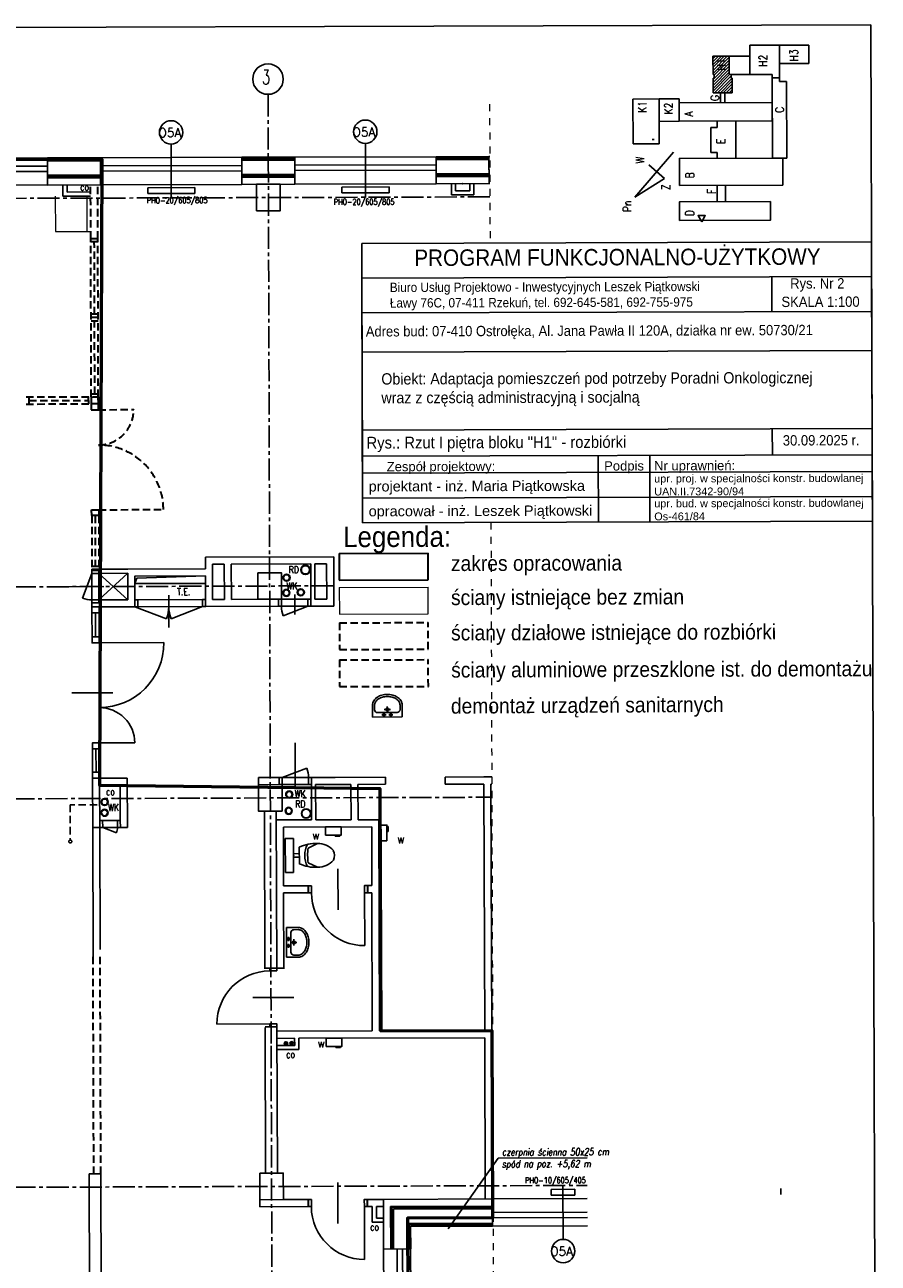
# Model space of a CAD drawing. Header units: millimetres. Extents: x 23823 to 26606, y -8163 to -4147.
# Tile 5 of 5: x 25155 to 26605, y -6251 to -4147. Entities that reach past the tile are written whole.
import ezdxf
from ezdxf.enums import TextEntityAlignment as Align

# ---------------------------------------------------------------- set-up
doc = ezdxf.new("R2010")
doc.units = ezdxf.units.MM
for name, pattern in [('CENTER2', [1.125, 0.75, -0.125, 0.125, -0.125]), ('HIDDEN2', [0.1875, 0.125, -0.0625]), ('Przerywana', [24, 12, -12])]:
    doc.linetypes.add(name, pattern=pattern)
for name, color, linetype, lineweight in [('__zakres', 10, 'Continuous', 35), ('P', 250, 'Continuous', 5), ('Wnętrze - Umeblowanie_Nr_pióra__4', 8, 'Continuous', 0), ('WYBURZENIA', 5, 'HIDDEN2', 35), ('ŚCIANY_STARE', 250, 'Continuous', 25)]:
    doc.layers.add(name, color=color, linetype=linetype, lineweight=lineweight)
for name, color, linetype in [('A_meble_wbud', 6, 'Continuous'), ('DACH', 7, 'Continuous'), ('ddkanpodstropem', 3, 'HIDDEN2'), ('demontaż sanit', 6, 'Continuous'), ('DOCIEPLENIE', 8, 'Continuous'), ('KONSTRUKCJA', 4, 'Continuous'), ('KRESK', 1, 'Continuous'), ('ML-grzejniki', 3, 'Continuous'), ('ML-opis grzejniki', 1, 'Continuous'), ('OKNA', 250, 'Continuous'), ('OKNA_OPIS', 7, 'Continuous'), ('OPIS', 7, 'Continuous'), ('opisy', 2, 'Continuous'), ('OPISY_ARCHITEKTURA', 7, 'Continuous'), ('OSIE', 1, 'CENTER2'), ('s-piony c.o', 1, 'Continuous'), ('SANITARNE', 3, 'Continuous'), ('SCIANY_WEWNETRZNE', 5, 'Continuous'), ('SCIANY_ZEWNĘTRZNE', 5, 'Continuous'), ('SCIANY_ŻELBETOWE', 250, 'Continuous'), ('SLUPY', 250, 'Continuous'), ('SLUSARKA', 7, 'Continuous'), ('STOLDRZWI', 7, 'Continuous'), ('SZACHTY_EL', 250, 'Continuous'), ('TABELKA', 7, 'Continuous'), ('TEKST', 6, 'Continuous'), ('wentylatorki', 3, 'Continuous'), ('WODKAN', 3, 'Continuous')]:
    doc.layers.add(name, color=color, linetype=linetype)
doc.styles.add('ARIAL', font='arial.ttf', dxfattribs={"width": 0.9})
doc.styles.add('ROMAND', font='romand', dxfattribs={"height": 20})
doc.styles.add('ROMANS', font='ROMANS.shx', dxfattribs={"width": 0.6})
doc.styles.add('ROMANT', font='romant', dxfattribs={"height": 20})
doc.linetypes.add('BATTING', pattern='A,0.0001,-0.1,[134,ltypeshp.shx,S=0.1,R=0,X=-0.1,Y=0],-0.2,[134,ltypeshp.shx,S=0.1,R=180,X=0.1,Y=0],-0.1', length=0.4001)
doc.linetypes.add('OGRODZENIE1', pattern='A,0.25,-0.1,[133,ltypeshp.shx,S=0.1,R=0,X=-0.1,Y=0],-0.1,1', length=1.45)
doc.linetypes.add('ZIGZAG', pattern='A,0.0001,-0.2,[131,ltypeshp.shx,S=0.2,R=0,X=-0.2,Y=0],-0.4,[131,ltypeshp.shx,S=0.2,R=180,X=0.2,Y=0],-0.2', length=0.8001)

# ---------------------------------------------------------------- blocks, each defined once
blk = doc.blocks.new('OKNO_SCIANA_1X1')
for p, q in [((0.5, 1.5), (0.5, -0.5)), ((0, 1), (1, 1)), ((0, 0.7), (1, 0.7)), ((0, 0.5), (1, 0.5)), ((0, 0), (1, 0))]:
    blk.add_line(p, q)
blk = doc.blocks.new('DRZWI_D11W_90')
for p, q in [((5, 12), (5, 102)), ((50, 40.8), (50, -28.8))]:
    blk.add_line(p, q)
for points in [[(0, 0), (5, 0), (5, 12), (0, 12)], [(95, 0), (100, 0), (100, 12), (95, 12)]]:
    blk.add_lwpolyline(points, close=True)
blk.add_arc((5, 12), 90, 0, 90)
blk = doc.blocks.new('umywalka_50')
for p, q in [((25.2, 0), (-25.2, 0)), ((-25.2, -20), (-25.2, 0)), ((25.2, -20), (25.2, 0)), ((-21.6, -20), (-21.6, -12.5)), ((16.6, -7.5), (-16.6, -7.5)), ((-2.2, -3.6), (-9.5, -3.6)), ((-5.8, -0.5), (-5.8, -6.5)), ((-5.3, -12.8), (5.4, -12.8)), ((0, -7.7), (0, -17.6)), ((9.4, -3.6), (2.3, -3.6)), ((5.8, -0.5), (5.8, -6.5)), ((21.6, -20), (21.6, -12.5))]:
    blk.add_line(p, q)
for centre, radius in [((-5.8, -3.6), 1.76), ((0, -12.8), 2.4), ((5.8, -3.6), 1.76)]:
    blk.add_circle(centre, radius)
for centre, radius, start, end in [((-11.1, -20), 14.1, 180, 212.8258), ((-16.6, -12.5), 5, 90, 180), ((-11.1, -20), 10.5, 180, 212.8258), ((16.6, -12.5), 5, 0, 90), ((11.1, -20), 10.5, 327.1742, 0), ((11.1, -20), 14.1, 327.1742, 0), ((-5.8, -16.6), 20.4, 212.8258, 237.2956), ((-5.8, -16.6), 16.8, 212.8258, 237.2956), ((-2.3, -11.1), 26.9, 237.2956, 255.1061), ((-2.3, -11.1), 23.3, 237.2956, 255.1061), ((0, -2.5), 35.8, 255.1061, 270), ((0, -2.5), 32.2, 255.1061, 270), ((0, -2.5), 32.2, 270, 284.8939), ((0, -2.5), 35.8, 270, 284.8939), ((2.3, -11.1), 23.3, 284.8939, 302.7044), ((2.3, -11.1), 26.9, 284.8939, 302.7044), ((5.8, -16.6), 16.8, 302.7044, 327.1742), ((5.8, -16.6), 20.4, 302.7044, 327.1742)]:
    blk.add_arc(centre, radius, start, end)
blk = doc.blocks.new('SEDES1')
for p, q in [((-29, 0), (29, 0)), ((-29, -14), (-29, 0)), ((29, 0), (29, -14)), ((29, -14), (-29, -14)), ((-3, -14), (-3, -23.8)), ((3, -14), (3, -23.8)), ((-20.1, -54.7), (-12.4, -38.8)), ((-14, -23.8), (14, -23.8)), ((20.1, -54.7), (12.4, -38.8))]:
    blk.add_line(p, q)
for centre, radius, start, end in [((43, -51.1), 63.3, 154.3546, 183.2824), ((0, -71.9), 39, 61.2082, 118.7866), ((0, -128.3), 90.4, 82.1389, 97.8624), ((-43, -51.1), 63.3, 356.7173, 25.6451), ((15, -55.4), 35.1, 179.0047, 228.4112), ((-15, -55.4), 35.1, 311.5888, 0.9953), ((0, -66.3), 17.4, 241.4488, 298.5638)]:
    blk.add_arc(centre, radius, start, end)
blk.add_point((0, -14))
blk = doc.blocks.new('R2')
at = {"layer": 'STOLDRZWI'}
for p, q in [((-50, 12), (-50, 0)), ((-5, 0), (-47, -16.1)), ((-27.5, 19.8), (-27.5, -14.1)), ((-5, 12), (-5, 0))]:
    blk.add_line(p, q, dxfattribs=at)
blk.add_lwpolyline([(-55, 12), (0, 12), (0, 0), (-55, 0)], close=True, dxfattribs=at)
blk.add_arc((-5, 0), 45, 179.9982, 200.9717, dxfattribs=at)
at = {"style": 'ROMANS', "flags": 1}
blk.add_attdef('OPIS', (-27.5, -14.1), '', height=10, dxfattribs=at)
blk = doc.blocks.new('OBUDOWA_CO')
for p, q in [((-19, 0), (-19, 19)), ((19, 19), (-19, 19)), ((-12, 0), (-12, 12)), ((12, 12), (-12, 12)), ((12, 0), (12, 12)), ((19, 0), (19, 19))]:
    blk.add_line(p, q)
blk.add_point((0, 0))
blk = doc.blocks.new('DP170')
for p, q in [((12, 180), (72, 180)), ((34.8, 95), (-34.8, 95)), ((12, 10), (122, 10))]:
    blk.add_line(p, q)
for points in [[(0, 190), (0, 180), (12, 180), (12, 190)], [(0, 0), (0, 10), (12, 10), (12, 0)]]:
    blk.add_lwpolyline(points, close=True)
for centre, radius, start, end in [((12, 180), 60, 270, 0), ((12, 10), 110, 0.0018, 90.0018)]:
    blk.add_arc(centre, radius, start, end)
blk = doc.blocks.new('A$C4D6E149D')
at = {"layer": 'wentylatorki', "linetype": 'Continuous'}
for p, q in [((16, 2), (16, 0)), ((16, 0), (24, 0)), ((24, 2), (24, 0))]:
    blk.add_line(p, q, dxfattribs=at)
blk.add_lwpolyline([(0, 2), (26.5, 2), (26.5, 16), (0, 16)], close=True, dxfattribs=at)

msp = doc.modelspace()

# ---------------------------------------------------------------- hatches: boundary and pattern name
at = {"layer": 'KRESK'}
h = msp.add_hatch(dxfattribs=at)
h.set_pattern_fill('ANSI31', color=256, scale=1.12, angle=0.1836, style=0)
h.set_pattern_definition([(45.183614, (39248.877, 5054.158), (-2.5225168, 2.5064008), [])])
h.paths.add_polyline_path([(26352, -4200.6), (26324.4, -4200.7), (26324.5, -4231.8), (26326.7, -4231.8), (26326.7, -4237.8), (26324.5, -4237.8), (26324.6, -4262.9), (26337.2, -4262.9), (26344.7, -4262.9), (26357.2, -4262.8), (26357.1, -4237.7), (26355.5, -4237.7), (26355.5, -4231.7), (26352.1, -4231.1)])
h.paths.add_polyline_path([(26350.3, -4228), (26326.9, -4228), (26326.8, -4199), (26350.2, -4198.9)], flags=9)
at = {"layer": 's-piony c.o'}
for points in [[(25596, -5877.5, -1), (25602, -5877.5, -1)], [(25605.8, -5877.5, -1), (25611.8, -5877.4, -1)]]:
    msp.add_hatch(color=256, dxfattribs=at).paths.add_polyline_path(points)

# ---------------------------------------------------------------- linework, layer by layer
for p, q in [((25943.9, -4371), (25945.2, -4371)), ((25944, -4384.8), (25945.2, -4384.8)), ((25944, -4394), (25945.3, -4394)), ((25944.1, -4417), (25945.3, -4417)), ((26069.8, -6210.6), (26069.5, -6118.6)), ((25949.6, -6142), (26110.9, -6141.4)), ((25949.7, -6165), (26110.9, -6164.4)), ((25949.7, -6174.2), (26111, -6173.6)), ((25949.7, -6188), (26111, -6187.4))]:
    msp.add_line(p, q)
at = {"layer": '__zakres', "linetype": 'OGRODZENIE1', "ltscale": 40}
for p, q in [((25689.5, -5045.3), (25840.3, -5044.8)), ((25689.5, -5045.3), (25689.6, -5090.6)), ((25840.5, -5090.1), (25840.3, -5044.8)), ((25689.6, -5090.6), (25840.5, -5090.1))]:
    msp.add_line(p, q, dxfattribs=at)
at = {"layer": '__zakres', "linetype": 'OGRODZENIE1', "lineweight": 53, "ltscale": 40}
msp.add_lwpolyline([(24059.4, -4377), (25286.1, -4375.6), (25282.3, -5439.1), (25758.7, -5444.7), (25760, -5856.6), (25948.7, -5856), (25949.7, -6174.2), (25805.7, -6174.6), (25806.5, -6430.8), (26183.2, -6429.6), (26188, -7925.3), (24076.4, -7932.1), (24059.4, -4377)], dxfattribs=at)
at = {"layer": 'A_meble_wbud', "ltscale": 50}
for p, q in [((25269.2, -5079.1), (25253.2, -5121.2)), ((25330.3, -5123.9), (25281.2, -5079.1)), ((25330.2, -5078.9), (25281.3, -5124.1)), ((25289.7, -5101.6), (25213.9, -5101.8))]:
    msp.add_line(p, q, dxfattribs=at)
for points in [[(25281.3, -5129.1), (25281.2, -5074.1), (25269.2, -5074.1), (25269.3, -5129.1)], [(25281.3, -5124.1), (25281.2, -5079.1), (25269.2, -5079.1), (25269.3, -5124.1)]]:
    msp.add_lwpolyline(points, close=True, dxfattribs=at)
msp.add_arc((25269.2, -5079.1), 45, 249.2157, 270.1854, dxfattribs=at)
at = {"layer": 'DACH', "color": 250}
msp.add_line((26220.9, -4342), (26224.4, -4342), dxfattribs=at)
at = {"layer": 'DACH', "color": 9}
msp.add_lwpolyline([(26305.3, -4481.8), (26311.3, -4471.2), (26299.2, -4471.3)], close=True, dxfattribs=at)
at = {"layer": 'ddkanpodstropem', "ltscale": 100}
msp.add_lwpolyline([(25278, -5472.3), (25232.4, -5472.5), (25232.6, -5533.2)], dxfattribs=at)
msp.add_lwpolyline([(25230.1, -5534.7, 1), (25235.1, -5534.7, 1)], format="xyb", close=True, dxfattribs=at)
at = {"layer": 'DOCIEPLENIE', "linetype": 'BATTING', "ltscale": 0.2}
for p, q in [((25193.9, -4373.4), (25283.8, -4373.1)), ((25523.9, -4372.3), (25613.8, -4372)), ((25853.9, -4371.3), (25943.8, -4371)), ((25194, -4402.4), (25284, -4402.1)), ((25194, -4407.4), (25284, -4407.1)), ((25524, -4401.3), (25614, -4401)), ((25524, -4406.3), (25614, -4406)), ((25854, -4400.3), (25944, -4400)), ((25854, -4405.3), (25944, -4405))]:
    msp.add_line(p, q, dxfattribs=at)
at = {"layer": 'DOCIEPLENIE', "linetype": 'ZIGZAG', "ltscale": 5}
for p, q in [((25193.9, -4375.9), (25283.8, -4375.6)), ((25523.9, -4374.8), (25613.8, -4374.5)), ((25853.9, -4373.8), (25943.8, -4373.5)), ((25194, -4404.9), (25284, -4404.6)), ((25524, -4403.8), (25614, -4403.5)), ((25854, -4402.8), (25944, -4402.5)), ((25776.6, -6157), (25949.6, -6156.5)), ((25779.4, -6227), (25779.1, -6154.5)), ((25805.7, -6185.9), (25949.7, -6185.5)), ((25808.4, -6226.9), (25808.2, -6183.4))]:
    msp.add_line(p, q, dxfattribs=at)
at = {"layer": 'DOCIEPLENIE', "ltscale": 0.2}
for p, q in [((25776.6, -6154.5), (25949.6, -6154)), ((25776.9, -6227), (25776.6, -6154.5)), ((25781.6, -6159.5), (25949.6, -6159)), ((25781.9, -6227), (25781.6, -6159.5)), ((25810.7, -6188.4), (25949.7, -6188)), ((25810.9, -6226.9), (25810.7, -6188.4))]:
    msp.add_line(p, q, dxfattribs=at)
at = {"layer": 'KONSTRUKCJA', "color": 18, "true_color": 0x000000}
for p, q in [((26487.4, -4181.6), (26387.1, -4181.9)), ((26387.1, -4200.5), (26387.1, -4181.9)), ((26437.4, -4243.5), (26437.2, -4181.8)), ((26487.5, -4212.7), (26487.4, -4181.6)), ((26387.1, -4200.5), (26387.2, -4231.6)), ((26487.5, -4212.7), (26437.3, -4212.9)), ((26424.9, -4237.5), (26424.9, -4231.5)), ((26437.4, -4237.5), (26424.9, -4237.5)), ((26437.4, -4243.5), (26449.5, -4243.5)), ((26425.1, -4310.6), (26425, -4279)), ((26331.4, -4321.4), (26331.4, -4310.9)), ((26331.4, -4321.4), (26320.9, -4321.5)), ((26321, -4364), (26320.9, -4321.5)), ((26331.5, -4363.9), (26321, -4364)), ((26331.6, -4374.1), (26331.5, -4363.9))]:
    msp.add_line(p, q, dxfattribs=at)
at = {"layer": 'KONSTRUKCJA', "color": 250}
for p, q in [((26387.1, -4200.5), (26324.4, -4200.7)), ((26324.5, -4231.8), (26324.4, -4200.7)), ((26352.1, -4231.1), (26352, -4200.6)), ((26326.7, -4231.8), (26324.5, -4231.8)), ((26324.6, -4262.9), (26324.5, -4237.8)), ((26326.7, -4237.8), (26324.5, -4237.8)), ((26326.7, -4237.8), (26326.7, -4231.8)), ((26355.5, -4231.7), (26352.1, -4231.1)), ((26424.9, -4231.5), (26355.5, -4231.7)), ((26355.5, -4237.7), (26355.5, -4231.7)), ((26357.1, -4237.7), (26355.5, -4237.7)), ((26357.2, -4262.8), (26357.1, -4237.7)), ((26424.9, -4237.5), (26425.3, -4373.8)), ((26449.9, -4373.7), (26449.5, -4243.5)), ((26357.2, -4262.8), (26324.6, -4262.9)), ((26337.2, -4279.3), (26337.2, -4262.9)), ((26344.7, -4279.2), (26344.7, -4262.9)), ((26188.5, -4273.3), (26232.8, -4273.2)), ((26188.7, -4349.4), (26188.5, -4273.3)), ((26232.8, -4273.2), (26266.9, -4273.1)), ((26233, -4349.2), (26232.8, -4273.2)), ((26267.1, -4311.1), (26266.9, -4273.1)), ((26425, -4279), (26267, -4279.5)), ((26267, -4279.5), (26267.1, -4311.1)), ((26232.9, -4311.2), (26267.1, -4311.1)), ((26267.1, -4311.1), (26425.1, -4310.6)), ((26363.2, -4374), (26363, -4310.8)), ((26188.7, -4349.4), (26233, -4349.2)), ((26267.4, -4420), (26267.3, -4374.3)), ((26425.3, -4373.8), (26449.9, -4373.7)), ((26331.8, -4447.9), (26331.7, -4419.8)), ((26345.9, -4447.8), (26345.8, -4419.7))]:
    msp.add_line(p, q, dxfattribs=at)
for points in [[(26267.4, -4420), (26443, -4419.4), (26442.9, -4373.7), (26267.3, -4374.3)], [(26267.6, -4479.7), (26422.1, -4479.2), (26422, -4447.6), (26267.5, -4448.1)]]:
    msp.add_lwpolyline(points, close=True, dxfattribs=at)
at = {"layer": 'ML-grzejniki', "ltscale": 50}
for p, q in [((25364.1, -4424), (25444.1, -4423.7)), ((25364.1, -4424), (25364.1, -4434)), ((25364.1, -4434), (25444.1, -4433.7)), ((25444.1, -4423.7), (25444.1, -4433.7)), ((25694.1, -4422.9), (25774.1, -4422.6)), ((25694.1, -4422.9), (25694.1, -4432.9)), ((25694.1, -4432.9), (25774.1, -4432.6)), ((25774.1, -4422.6), (25774.1, -4432.6)), ((26049.5, -6125.6), (26089.5, -6125.5)), ((26049.5, -6125.6), (26049.6, -6135.6)), ((26049.6, -6135.6), (26089.6, -6135.5)), ((26089.5, -6125.5), (26089.6, -6135.5)), ((26439.5, -6124.3), (26439.6, -6134.3))]:
    msp.add_line(p, q, dxfattribs=at)
at = {"layer": 'OKNA_OPIS', "linetype": 'Continuous'}
for centre in [(25403.8, -4329.9), (25733.8, -4328.8), (26069.9, -6230.4)]:
    msp.add_circle(centre, 19.8, dxfattribs=at)
at = {"layer": 'OPIS', "color": 250, "linetype": 'Continuous'}
for p, q in [((26257.2, -4363.8), (26191.5, -4439.8)), ((26242.1, -4408.2), (26215.7, -4385.3)), ((26191.5, -4439.8), (26242.1, -4408.2))]:
    msp.add_line(p, q, dxfattribs=at)
at = {"layer": 'OPIS', "color": 18, "ltscale": 30, "true_color": 0x000000}
for p, q in [((26593.8, -4515.7), (25727.6, -4518.5)), ((25727.6, -4518.5), (25728.6, -4839.4)), ((26594, -4574.9), (25727.8, -4577.6)), ((25727.8, -4577.6), (25728.8, -4898.5)), ((26595.4, -4990.7), (26594, -4574.9))]:
    msp.add_line(p, q, dxfattribs=at)
at = {"layer": 'OPIS', "color": 18, "ltscale": 30, "true_color": 0x000000, "flags": 128}
for points in [[(25727.8, -4577.6), (25729.1, -4993.5)], [(26424.4, -4575.4), (26424.6, -4634.5)], [(25728, -4636.8), (26594.2, -4634)], [(25728, -4636.8), (26594.2, -4634)], [(25728.2, -4703.4), (26594.4, -4700.6)], [(26425.2, -4833.4), (26425.4, -4878.1)]]:
    msp.add_lwpolyline(points, dxfattribs=at)
at = {"layer": 'OPIS', "color": 250, "flags": 128}
msp.add_lwpolyline([(25728.6, -4835.6), (26594.9, -4832.8)], dxfattribs=at)
at = {"layer": 'OPIS', "color": 250, "ltscale": 30, "flags": 128}
for points in [[(25728.8, -4880.3), (26595, -4877.5)], [(25728.8, -4880.3), (26595, -4877.5)], [(25728.8, -4880.3), (26595, -4877.5)], [(25728.8, -4880.3), (26595, -4877.5)], [(26129.4, -4879), (26129.8, -4992.2)], [(26129.4, -4879), (26129.8, -4992.2)], [(26216.9, -4878.7), (26217.2, -4991.9)], [(25728.8, -4909), (26595.1, -4906.2)], [(25729, -4951.2), (26595.2, -4948.4)], [(25729, -4951.2), (26595.2, -4948.4)], [(25729, -4951.2), (26595.2, -4948.4)], [(25729.1, -4993.5), (26595.4, -4990.7)], [(25729.1, -4993.5), (26595.4, -4990.7)]]:
    msp.add_lwpolyline(points, dxfattribs=at)
at = {"layer": 'OPISY_ARCHITEKTURA', "linetype": 'Przerywana', "lineweight": 0}
for p, q in [((25944.9, -4281.9), (25945.7, -4517.8)), ((25947.2, -4992.8), (25951.5, -6352.9))]:
    msp.add_line(p, q, dxfattribs=at)
at = {"layer": 'OPISY_ARCHITEKTURA'}
for q in [(25874.5, -6192.5), (26110.6, -6072.1)]:
    msp.add_line((25959.4, -6072.6), q, dxfattribs=at)
at = {"layer": 'OSIE', "ltscale": 50}
for p, q in [((25568.6, -4265.3), (25573.8, -5882)), ((25945.4, -4439.5), (23893.2, -4446)), ((25680.3, -5100.3), (23895.3, -5106)), ((23896.5, -5466), (25948.7, -5459.5)), ((25573.8, -5882), (25580.3, -7927.3)), ((23898.6, -6126.1), (26110.8, -6119))]:
    msp.add_line(p, q, dxfattribs=at)
at = {"layer": 'P', "color": 0, "linetype": 'Continuous'}
for p, q in [((25689.6, -5103.1), (25840.4, -5102.6)), ((25689.6, -5103.1), (25689.7, -5148.5)), ((25840.5, -5148), (25840.4, -5102.6)), ((25689.7, -5148.5), (25840.5, -5148))]:
    msp.add_line(p, q, dxfattribs=at)
at = {"layer": 's-piony c.o'}
for centre in [(25599, -5877.8), (25608.8, -5877.5)]:
    msp.add_circle(centre, 3, dxfattribs=at)
at = {"layer": 'SCIANY_WEWNETRZNE'}
for p, q in [((25220.1, -4419.3), (25220.1, -4438.3)), ((25220.1, -4438.3), (25267.1, -4438.1)), ((25227.1, -4419.3), (25227.1, -4431.3)), ((25227.1, -4431.3), (25267.1, -4431.1)), ((25745.7, -6181.6), (25745.6, -6154.6)), ((25752.7, -6174.6), (25752.6, -6154.6)), ((25745.7, -6181.6), (25764.7, -6181.6)), ((25752.7, -6174.6), (25764.7, -6174.6))]:
    msp.add_line(p, q, dxfattribs=at)
at = {"layer": 'SCIANY_ZEWNĘTRZNE'}
for p, q in [((25194.1, -4419.4), (25193.9, -4373.4)), ((25284.1, -4419.1), (25283.9, -4373.1)), ((25524.1, -4418.3), (25523.9, -4372.3)), ((25614.1, -4418), (25613.9, -4372)), ((25854.1, -4417.3), (25853.9, -4371.3)), ((25853.9, -4376.3), (25943.8, -4376)), ((25944.1, -4417), (25943.9, -4371)), ((25193.9, -4378.4), (25283.8, -4378.1)), ((25523.9, -4377.3), (25613.8, -4377)), ((25524.1, -4418.3), (25614.1, -4418)), ((25854.1, -4417.3), (25944.1, -4417)), ((25194.1, -4419.4), (25284.1, -4419.1)), ((25764.6, -6142.6), (25949.6, -6142)), ((25764.7, -6177.6), (25764.6, -6142.6)), ((25949.7, -6188), (25949.6, -6142)), ((25764.9, -6227.1), (25764.7, -6177.6)), ((25805.7, -6183.4), (25949.7, -6183)), ((25805.9, -6226.9), (25805.7, -6183.4)), ((25764.9, -6227.1), (25810.9, -6226.9))]:
    msp.add_line(p, q, dxfattribs=at)
at = {"layer": 'SCIANY_ŻELBETOWE'}
for p, q in [((25562.5, -5483.2), (25563.3, -5751.2)), ((25582.5, -5483.1), (25583.3, -5751.1)), ((25563.3, -5749.7), (25583.3, -5749.6)), ((25563.7, -5849.7), (25583.7, -5849.6)), ((25563.7, -5850.7), (25564.4, -6098.2)), ((25583.7, -5849.6), (25584.4, -6098.1)), ((25264.5, -6099.2), (25284.5, -6099.1)), ((25264.5, -6099.2), (25265.6, -6461.7)), ((25284.5, -6099.1), (25285.6, -6461.6))]:
    msp.add_line(p, q, dxfattribs=at)
at = {"layer": 'SLUPY'}
for points in [[(25549.1, -4418.2), (25589.1, -4418.1), (25589.2, -4463.1), (25549.2, -4463.2)], [(25551.2, -5078.2), (25591.2, -5078.1), (25591.3, -5123.1), (25551.3, -5123.2)], [(25552.3, -5438.2), (25592.3, -5438.1), (25592.5, -5483.1), (25552.5, -5483.2)], [(25554.4, -6098.2), (25594.4, -6098.1), (25594.6, -6143.1), (25554.6, -6143.2)]]:
    msp.add_lwpolyline(points, close=True, dxfattribs=at)
at = {"layer": 'SLUSARKA', "ltscale": 50}
for p, q in [((25269.6, -5197.2), (25269.4, -5136.1)), ((25269.4, -5146.1), (25281.4, -5146.1)), ((25275.5, -5187.1), (25275.4, -5146.1)), ((25281.6, -5197.1), (25281.4, -5136.1)), ((25270.1, -5377.2), (25270.3, -5427.1)), ((25276.3, -5417.1), (25276.1, -5377.1)), ((25282.1, -5377.1), (25282.3, -5427.1)), ((25270.3, -5417.1), (25282.3, -5417.1))]:
    msp.add_line(p, q, dxfattribs=at)
at = {"layer": 'STOLDRZWI'}
for p, q in [((25399.8, -5115.9), (25400, -5171.2)), ((25342.4, -5135.9), (25396.1, -5156.3)), ((25457.4, -5135.5), (25403.7, -5156.3)), ((25614.9, -5445.8), (25614.6, -5367)), ((25592.3, -5426.1), (25634.3, -5409.9)), ((25287.6, -5511.1), (25310.9, -5520))]:
    msp.add_line(p, q, dxfattribs=at)
for points in [[(25462.3, -5123.5), (25342.3, -5123.9), (25342.4, -5135.9), (25462.4, -5135.5)], [(25457.3, -5123.5), (25347.3, -5123.9), (25347.4, -5135.9), (25457.4, -5135.5)], [(25642.3, -5437.9), (25587.3, -5438.1), (25587.3, -5426.1), (25642.3, -5425.9)], [(25637.3, -5438), (25592.3, -5438.1), (25592.3, -5426.1), (25637.3, -5426)], [(25317.5, -5499), (25282.5, -5499.1), (25282.6, -5511.1), (25317.6, -5511)], [(25312.5, -5499), (25287.5, -5499.1), (25287.6, -5511.1), (25312.6, -5511)]]:
    msp.add_lwpolyline(points, close=True, dxfattribs=at)
for centre, radius, start, end in [((25342.4, -5135.9), 57.5, 339.2139, 0.1836), ((25457.4, -5135.5), 57.5, 180.1836, 201.1533), ((25592.3, -5426.1), 45, 0.1836, 21.1533), ((25287.6, -5511.1), 25, 339.2139, 0.1836)]:
    msp.add_arc(centre, radius, start, end, dxfattribs=at)
at = {"layer": 'SZACHTY_EL'}
for q in [(25342.2, -5096.4), (25462.2, -5083.6)]:
    msp.add_line((25345.7, -5087.3), q, dxfattribs=at)
msp.add_lwpolyline([(25462.2, -5096.1), (25342.2, -5096.4), (25342.2, -5083.9), (25462.2, -5083.6)], close=True, dxfattribs=at)
at = {"layer": 'TABELKA', "ltscale": 25}
for p, q in [((23822.7, -4156), (26592.7, -4147.1)), ((26592.7, -4147.1), (26605.2, -8056))]:
    msp.add_line(p, q, dxfattribs=at)
at = {"layer": 'TEKST'}
msp.add_circle((25568.5, -4239.4), 25.9, dxfattribs=at)
at = {"layer": 'Wnętrze - Umeblowanie_Nr_pióra__4'}
for p, q in [((25207.1, -4438.3), (25207.3, -4498.3)), ((25261.3, -4498.2), (25261.1, -4438.2)), ((25207.3, -4498.3), (25267.3, -4498.1))]:
    msp.add_line(p, q, dxfattribs=at)
at = {"layer": 'WODKAN'}
for centre, radius in [((25632.1, -5073.2), 8), ((25632.1, -5073.2), 7), ((25600, -5086.4), 6), ((25600, -5086.4), 5), ((25599.7, -5112.3), 6), ((25599.7, -5112.3), 5), ((25624.2, -5111.4), 6), ((25624.2, -5111.4), 5), ((25604.5, -5454.8), 6), ((25604.5, -5454.8), 6), ((25290.9, -5467.6), 6), ((25290.9, -5467.6), 5), ((25604.5, -5454.8), 5), ((25290.7, -5485.9), 6), ((25290.7, -5485.9), 5), ((25603.7, -5482.6), 6), ((25603.7, -5482.6), 5), ((25633.2, -5487.2), 8), ((25633.2, -5487.2), 7.5)]:
    msp.add_circle(centre, radius, dxfattribs=at)
at = {"layer": 'WYBURZENIA', "color": 4, "ltscale": 100}
for p, q in [((25267.4, -4510.1), (25267.1, -4419.1)), ((25279.4, -4510.1), (25279.1, -4419.1)), ((25267.4, -4510.1), (25279.4, -4510.1)), ((25268.2, -4779.1), (25267.4, -4510.1)), ((25267.4, -4515.1), (25279.4, -4515.1)), ((25273.8, -4638.6), (25273.4, -4515.1)), ((25280.2, -4779.1), (25279.4, -4510.1)), ((25279.8, -4638.6), (25267.8, -4638.6)), ((25279.8, -4644.6), (25267.8, -4644.6)), ((25279.8, -4650.6), (25267.8, -4650.6)), ((25274.2, -4774.1), (25273.8, -4650.6)), ((25268.2, -4774.1), (25280.2, -4774.1)), ((25157.7, -4779.5), (25280.2, -4779.1)), ((25157.8, -4791.5), (25268.3, -4791.1)), ((25162.8, -4791.5), (25162.7, -4779.5)), ((25162.7, -4785.5), (25263.2, -4785.2)), ((25263.2, -4779.2), (25263.3, -4791.2)), ((25268.2, -4779.1), (25268.3, -4791.1)), ((25268.2, -4779.1), (25268.3, -4791.1)), ((25268.3, -4791.1), (25268.3, -4796.1)), ((25280.3, -4791.1), (25280.2, -4779.1)), ((25280.2, -4779.1), (25280.3, -4791.1)), ((25280.3, -4791.1), (25280.3, -4796.1)), ((25280.3, -4801.1), (25340.3, -4800.9)), ((25268.9, -4981.1), (25269.2, -5072.1)), ((25274.9, -4981.1), (25275.1, -5067.1)), ((25280.8, -4971.1), (25390.8, -4970.7)), ((25280.9, -4981.1), (25281.2, -5072.1)), ((25269.1, -5067.1), (25281.1, -5067.1)), ((25269.2, -5072.1), (25269.2, -5074.1)), ((25689.9, -5226.2), (25840.7, -5225.7)), ((25689.9, -5226.2), (25690.1, -5271.6)), ((25840.9, -5271.1), (25840.7, -5225.7)), ((25690.1, -5271.6), (25840.9, -5271.1))]:
    msp.add_line(p, q, dxfattribs=at)
at = {"layer": 'WYBURZENIA', "ltscale": 100}
for p, q in [((25689.7, -5163.1), (25840.5, -5162.7)), ((25689.7, -5163.1), (25689.9, -5208.5)), ((25840.7, -5208), (25840.5, -5162.7)), ((25689.9, -5208.5), (25840.7, -5208)), ((25272.5, -6099.1), (25271.3, -5730)), ((25284.5, -6099.1), (25283.3, -5729.9))]:
    msp.add_line(p, q, dxfattribs=at)
at = {"layer": 'WYBURZENIA', "color": 4, "ltscale": 100}
for points in [[(25268.3, -4791.1), (25268.3, -4801.1), (25280.3, -4801.1), (25280.3, -4791.1)], [(25268.9, -4981.1), (25268.8, -4971.1), (25280.8, -4971.1), (25280.9, -4981.1)]]:
    msp.add_lwpolyline(points, close=True, dxfattribs=at)
for centre, radius, start, end in [((25280.3, -4801.1), 60, 270.1836, 0.1836), ((25280.8, -4971.1), 110, 0.1854, 90.1854)]:
    msp.add_arc(centre, radius, start, end, dxfattribs=at)
at = {"layer": 'ŚCIANY_STARE'}
for p, q in [((25462.1, -5051.5), (25680.1, -5050.8)), ((25462.1, -5051.5), (25462.2, -5071.5)), ((25474.1, -5063.5), (25494.1, -5063.4)), ((25474.1, -5063.5), (25474.3, -5123.5)), ((25494.1, -5063.4), (25494.3, -5123.4)), ((25506.1, -5063.4), (25641.1, -5062.9)), ((25506.1, -5063.4), (25506.3, -5123.4)), ((25641.1, -5062.9), (25641.4, -5134.9)), ((25648.1, -5062.9), (25668.1, -5062.9)), ((25648.1, -5062.9), (25648.3, -5122.9)), ((25668.1, -5062.9), (25668.3, -5122.9)), ((25680.1, -5050.8), (25680.4, -5134.8)), ((25330.2, -5071.9), (25269.2, -5072.1)), ((25330.2, -5078.9), (25269.2, -5079.1)), ((25462.2, -5071.5), (25330.2, -5071.9)), ((25330.2, -5078.9), (25330.3, -5123.9)), ((25462.2, -5083.6), (25342.2, -5083.9)), ((25342.2, -5083.9), (25342.3, -5123.9)), ((25462.2, -5083.6), (25462.3, -5123.5)), ((25269.3, -5129.1), (25269.4, -5136.1)), ((25330.3, -5123.9), (25281.3, -5124.1)), ((25342.3, -5123.9), (25347.3, -5123.9)), ((25347.3, -5123.9), (25347.4, -5135.9)), ((25457.3, -5123.5), (25457.4, -5135.5)), ((25457.3, -5123.5), (25462.3, -5123.5)), ((25474.3, -5123.5), (25494.3, -5123.4)), ((25648.3, -5122.9), (25668.3, -5122.9)), ((25347.4, -5135.9), (25269.4, -5136.1)), ((25457.4, -5135.5), (25586.4, -5135.1)), ((25641.4, -5134.9), (25680.4, -5134.8)), ((25270.3, -5427.1), (25329.3, -5426.9)), ((25270.6, -5511.1), (25270.3, -5427.1)), ((25329.3, -5426.9), (25329.6, -5510.9)), ((25552.3, -5426.2), (25587.3, -5426.1)), ((25552.3, -5426.2), (25552.3, -5438.2)), ((25587.3, -5426.1), (25587.3, -5438.1)), ((25642.3, -5425.9), (25768.3, -5425.5)), ((25642.3, -5425.9), (25682.3, -5425.8)), ((25642.5, -5497.9), (25642.3, -5425.9)), ((25768.3, -5425.5), (25768.3, -5437.5)), ((25869.3, -5425.2), (25935.3, -5425)), ((25869.3, -5425.2), (25869.3, -5437.2)), ((25935.3, -5425), (25948.6, -5425)), ((25282.3, -5439.1), (25317.3, -5439)), ((25282.6, -5511.1), (25282.3, -5439.1)), ((25317.3, -5439), (25317.5, -5499)), ((25649.3, -5437.9), (25709.3, -5437.7)), ((25649.5, -5497.9), (25649.3, -5437.9)), ((25676.3, -5437.8), (25682.3, -5437.8)), ((25709.5, -5497.7), (25709.3, -5437.7)), ((25721.3, -5437.7), (25768.3, -5437.5)), ((25721.5, -5497.7), (25721.3, -5437.7)), ((25869.3, -5437.2), (25935.3, -5437)), ((25935.3, -5437), (25936.7, -5856)), ((25947.3, -5437), (25949.6, -6142)), ((25947.3, -5437), (25948.6, -5437)), ((25271.3, -5730), (25270.6, -5511.1)), ((25283.2, -5717.9), (25282.6, -5511.1)), ((25317.5, -5499), (25317.6, -5511)), ((25317.6, -5511), (25329.6, -5510.9)), ((25582.5, -5498.1), (25642.5, -5497.9)), ((25594.6, -5510.1), (25744.6, -5509.6)), ((25594.6, -5510.1), (25594.9, -5610.1)), ((25649.5, -5497.9), (25709.5, -5497.7)), ((25721.5, -5497.7), (25756.5, -5497.6)), ((25744.6, -5509.6), (25744.9, -5609.6)), ((25756.5, -5497.6), (25757.1, -5664.6)), ((25636.9, -5610), (25594.9, -5610.1)), ((25636.9, -5610), (25636.9, -5622)), ((25636.9, -5610), (25636.9, -5622)), ((25737.9, -5609.6), (25737.9, -5621.6)), ((25737.9, -5609.6), (25737.9, -5621.6)), ((25737.9, -5609.6), (25744.9, -5609.6)), ((25636.9, -5622), (25594.9, -5622.1)), ((25594.9, -5622.1), (25595.3, -5751.1)), ((25737.9, -5621.6), (25744.9, -5621.6)), ((25744.9, -5621.6), (25745.7, -5856.6)), ((25757.1, -5664.6), (25757.7, -5856.6)), ((25583.3, -5749.6), (25595.3, -5749.6)), ((25583.7, -5857.1), (25745.7, -5856.6)), ((25583.7, -5869.1), (25613.7, -5869)), ((25613.7, -5869), (25613.8, -5881)), ((25620.7, -5869), (25936.7, -5868)), ((25620.7, -5869), (25620.8, -5888)), ((25757.7, -5856.6), (25936.7, -5856)), ((25936.7, -5868), (25937.6, -6142)), ((25583.8, -5881.1), (25613.8, -5881)), ((25583.8, -5888.1), (25620.8, -5888)), ((25554.6, -6143.2), (25554.6, -6155.2)), ((25594.6, -6143.1), (25638.6, -6143)), ((25636.6, -6155), (25636.6, -6143)), ((25737.6, -6142.6), (25764.6, -6142.6)), ((25737.6, -6154.6), (25737.6, -6142.6)), ((25554.6, -6155.2), (25638.6, -6155)), ((25737.6, -6154.6), (25745.6, -6154.6)), ((25752.6, -6154.6), (25764.6, -6154.6))]:
    msp.add_line(p, q, dxfattribs=at)
at = {"layer": 'ŚCIANY_STARE', "ltscale": 50}
for p, q in [((25585.9, -5123.1), (25506.3, -5123.4)), ((25586.4, -5135.1), (25586.3, -5123.1))]:
    msp.add_line(p, q, dxfattribs=at)
at = {"layer": 'ŚCIANY_STARE', "color": 250, "ltscale": 25}
msp.add_line((25282.6, -5511.1), (25270.6, -5511.1), dxfattribs=at)

# ---------------------------------------------------------------- block references
at = {"layer": 'demontaż sanit', "ltscale": 25, "rotation": 180.3672281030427}
msp.add_blockref('umywalka_50', (25771.3, -5323.1), dxfattribs=at)
at = {"layer": 'OKNA'}
for p, xscale, yscale, zscale, rotation in [((24954.1, -4420.1), 240, 46.00000000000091, 240, 0.183614), ((25284.1, -4419.1), 240, 46.00000000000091, 240, 0.183614), ((25614.1, -4418), 240, 46.00000000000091, 240, 0.183614), ((25765.3, -6377.1), 149.9999999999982, -46.00000000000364, 149.9999999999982, 90.18361399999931)]:
    msp.add_blockref('OKNO_SCIANA_1X1', p, dxfattribs=dict(at, xscale=xscale, yscale=yscale, zscale=zscale, rotation=rotation))
at = {"layer": 'SANITARNE', "rotation": 90.183614}
msp.add_blockref('SEDES1', (25597.9, -5558.4), dxfattribs=at)
at = {"layer": 'SANITARNE', "xscale": -1, "rotation": 90.18361399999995}
msp.add_blockref('umywalka_50', (25599.8, -5706.1), dxfattribs=at)
at = {"layer": 'SCIANY_WEWNETRZNE', "rotation": 180.183614}
msp.add_blockref('OBUDOWA_CO', (25899.1, -4417.1), dxfattribs=at)
at = {"layer": 'SLUSARKA', "ltscale": 50, "extrusion": (0, 0, -1), "zscale": -1, "rotation": 179.816386}
msp.add_blockref('DP170', (-25269.5, -5187.2), dxfattribs=at)
at = {"layer": 'STOLDRZWI'}
for p, rotation in [((25737.4, -5609.6), 180.1840560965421), ((25583.7, -5849.6), 90.183614), ((25737.1, -6142.6), 180.183614)]:
    msp.add_blockref('DRZWI_D11W_90', p, dxfattribs=dict(at, rotation=rotation))
at = {"layer": 'wentylatorki', "linetype": 'Continuous'}
for p, rotation in [((25666.4, -5525.9), 0.183614), ((25772.6, -5533.4), 90.183614), ((25667.5, -5884.9), 0.183614)]:
    msp.add_blockref('A$C4D6E149D', p, dxfattribs=dict(at, rotation=rotation))
at = {"layer": 'ŚCIANY_STARE', "ltscale": 50, "rotation": 0.183614}
msp.add_blockref('R2', (25641.4, -5134.9), dxfattribs=at)

# ---------------------------------------------------------------- texts
at = {"layer": 'ML-opis grzejniki', "style": 'ROMANS', "width": 0.7}
for s, p in [('PHO-20/605/805', (25362.5, -4450.5)), ('PHO-20/605/805', (25680.1, -4453.1)), ('PHO-10/605/405', (26005.1, -6115.3))]:
    msp.add_text(s, height=10, rotation=0.1836, dxfattribs=at).set_placement(p)
at = {"layer": 'OKNA_OPIS', "linetype": 'Continuous', "style": 'ROMAND'}
for p in [(25382.5, -4338), (25712.1, -4337), (26048, -6238.5)]:
    msp.add_text('O5A', height=15, rotation=0.1836, dxfattribs=at).set_placement(p)
at = {"layer": 'OPIS', "color": 18, "true_color": 0x000000, "style": 'ROMANT', "width": 0.8}
for s, height, rotation, p in [('H1', 14.05, 90.1836, (26338.6, -4224.4)), ('H2', 14.05, 90.1836, (26409.6, -4218.2)), ('H3', 14.05, 90.1836, (26461.9, -4209.2)), ('G', 14, 90.1836, (26327.7, -4276.6)), ('C', 14, 92.1631, (26437.9, -4296.7)), ('E', 14, 90.1836, (26338.1, -4349.5)), ('F', 14, 90.1836, (26322.4, -4434.3))]:
    msp.add_text(s, height=height, rotation=rotation, dxfattribs=at).set_placement(p, align=Align.MIDDLE_LEFT)
at = {"layer": 'OPIS', "color": 250, "style": 'ROMANT', "width": 0.8}
for s, height, p in [('K1', 14.05, (26204.5, -4296.6)), ('K2', 14.05, (26248.9, -4299.2)), ('A', 14, (26283.4, -4302.8)), ('W', 14, (26200.4, -4382.6)), ('B', 14, (26285.1, -4407.7)), ('Z', 14, (26244.5, -4427.9)), ('Pn', 14.05, (26178.7, -4465)), ('D', 14, (26284.8, -4471.7))]:
    msp.add_text(s, height=height, rotation=90.1836, dxfattribs=at).set_placement(p, align=Align.MIDDLE_LEFT)
at = {"layer": 'OPIS', "color": 18, "insert": (25775.4, -4585.4), "char_height": 15.84, "width": 588.365, "attachment_point": 1, "rotation": 0.1836, "style": 'ARIAL'}
msp.add_mtext('Biuro Usług Projektowo - Inwestycyjnych Leszek Piątkowski\\PŁawy 76C, 07-411 Rzekuń, tel. 692-645-581, 692-755-975', dxfattribs=at)
at = {"layer": 'OPIS', "color": 18, "true_color": 0x000000, "attachment_point": 1, "rotation": 0.1836, "style": 'ARIAL'}
for s, insert, char_height, width in [('\\pxt4;Rys. Nr 2', (26455.5, -4577.9), 17.6, 165.463), ('SKALA 1:100', (26440.7, -4609.1), 17.6, 177.847), ('\\pxt4;Adres bud: 07-410 Ostrołęka, Al. Jana Pawła II 120A, działka nr ew. 50730/21\\P\\pxt4;', (25734.6, -4659.3), 17.5, 888.619), ('\\pxt4;30.09.2025 r.', (26443, -4844.4), 17.6, 152.298)]:
    msp.add_mtext(s, dxfattribs=dict(at, insert=insert, char_height=char_height, width=width))
at = {"layer": 'OPIS', "color": 250, "insert": (25761, -4739.2), "char_height": 19.2, "attachment_point": 1, "rotation": 0.1836, "style": 'ARIAL'}
msp.add_mtext('\\pxt4;Obiekt: Adaptacja pomieszczeń pod potrzeby Poradni Onkologicznej \\P\\pxt4;wraz z częścią administracyjną i socjalną', dxfattribs=at)
at = {"layer": 'OPIS', "color": 250, "insert": (25735.8, -4847.2), "char_height": 20, "width": 902.368, "attachment_point": 1, "rotation": 0.1836, "style": 'ARIAL'}
msp.add_mtext('\\pxt1,2,4;Rys.: Rzut I piętra bloku "H1" - rozbiórki', dxfattribs=at)
at = {"layer": 'OPIS', "color": 18, "insert": (25770.1, -4889.9), "char_height": 15.84, "width": 267.788, "attachment_point": 1, "rotation": 0.1836}
msp.add_mtext('{\\fArial|b0|i0|c238|p34;Zespół projektowy:}', dxfattribs=at)
at = {"layer": 'OPIS', "color": 250, "linetype": 'Continuous', "ltscale": 12, "insert": (26139.5, -4888.7), "char_height": 15.84, "width": 80.139, "attachment_point": 1, "rotation": 0.1836}
msp.add_mtext('{\\fArial|b0|i0|c238|p34;Podpis}', dxfattribs=at)
at = {"layer": 'OPIS', "color": 250, "attachment_point": 1, "rotation": 0.1836}
for s, insert, char_height, width in [('{\\fArial|b0|i0|c238|p34;Nr uprawnień:}', (26224.4, -4888.4), 15.84, 140.108), ('{\\fArial|b0|i0|c238|p34;upr. proj. w specjalności konstr. budowlanej\\PUAN.II.7342-90/94}', (26224.5, -4911.6), 13.2, 450.588), ('{\\fArial|b0|i0|c238|p34;upr. bud. w specjalności konstr. budowlanej\\POs-461/84}', (26224.6, -4953.8), 13.2, 450.588), ('{\\fArial|b0|i0|c238|p34;upr. bud. w specjalności konstr. budowlanej\\POs-461/84}', (26224.6, -4953.8), 13.2, 450.588)]:
    msp.add_mtext(s, dxfattribs=dict(at, insert=insert, char_height=char_height, width=width))
at = {"layer": 'OPIS', "color": 18, "true_color": 0x000000, "char_height": 17.6, "attachment_point": 1, "rotation": 0.1836}
for s, insert, width in [('\\pxt4;{\\fArial|b0|i0|c238|p34;projektant - inż. Maria Piątkowska}', (25739.4, -4922.5), 393.444), ('\\pxt4;{\\fArial|b0|i0|c238|p34;opracował - inż. Leszek Piątkowski}', (25739.5, -4964.7), 420.543), ('\\pxt4;{\\fArial|b0|i0|c238|p34;opracował - inż. Leszek Piątkowski}', (25739.5, -4964.7), 420.543)]:
    msp.add_mtext(s, dxfattribs=dict(at, insert=insert, width=width))
at = {"layer": 'opisy', "color": 18, "true_color": 0x000000, "attachment_point": 1, "rotation": 0.1836, "style": 'ARIAL'}
for s, insert, char_height, width in [('\\pxt4;PROGRAM FUNKCJONALNO-UŻYTKOWY', (25816.9, -4529), 28, 951.027), ('\\pxt4;Legenda:', (25696, -4999.6), 35, 459.909)]:
    msp.add_mtext(s, dxfattribs=dict(at, insert=insert, char_height=char_height, width=width))
at = {"layer": 'opisy', "color": 250, "char_height": 26, "attachment_point": 1, "style": 'ARIAL'}
for s, insert, width, rotation in [('\\pxt4;zakres opracowania', (25879.2, -5049.2), 459.909, 0.1836), ('\\pxt4;ściany istniejące bez zmian', (25879.3, -5107.1), 798.898, 0.1836), ('\\pxt4;ściany działowe istniejące do rozbiórki', (25879.4, -5167.1), 798.898, 0.1836), ('\\pxt4;ściany aluminiowe przeszklone ist. do demontażu', (25879.6, -5230.2), 798.898, 0.1836), ('\\pxt4;demontaż urządzeń sanitarnych', (25879.1, -5291.5), 798.898, 0.3672)]:
    msp.add_mtext(s, dxfattribs=dict(at, insert=insert, width=width, rotation=rotation))
at = {"layer": 'OPISY_ARCHITEKTURA', "style": 'ROMANS', "oblique": 10, "width": 0.8}
for s, p in [('czerpnia ścienna 50x25 cm', (25966, -6062.3)), ('spód na poz. +5,62 m', (25965.8, -6082.4))]:
    msp.add_text(s, height=12, rotation=0.1836, dxfattribs=at).set_placement(p, align=Align.MIDDLE_LEFT)
at = {"layer": 's-piony c.o', "ltscale": 50, "style": 'ROMANS', "width": 0.8}
for p in [(25249.3, -4428.9), (25293.2, -5455.8), (25599.3, -5902.5), (25742, -6195.8)]:
    msp.add_text('co', height=12, rotation=0.1836, dxfattribs=at).set_placement(p)
at = {"layer": 'TEKST', "style": 'ROMANS', "width": 0.6}
msp.add_text('3', height=25, rotation=0.1836, dxfattribs=at).set_placement((25558.8, -4248.5))
at = {"layer": 'wentylatorki', "style": 'ROMANS', "width": 0.9}
for p in [(25643.3, -5524), (25787.9, -5530.5), (25652.4, -5877.3)]:
    msp.add_text('w', height=15, rotation=0.1836, dxfattribs=at).set_placement(p, align=Align.MIDDLE_LEFT)
at = {"layer": 'WODKAN', "linetype": 'Continuous', "style": 'ROMANS', "width": 0.8}
for s, p in [('RD', (25603.6, -5078.8)), ('T.E.', (25414, -5116.3)), ('WK', (25599.9, -5106.8)), ('WK', (25613.6, -5459.6)), ('RD', (25614.7, -5477.1)), ('WK', (25296.8, -5482.9))]:
    msp.add_text(s, height=12, rotation=0.1836, dxfattribs=at).set_placement(p)

doc.saveas('drawing.dxf')
